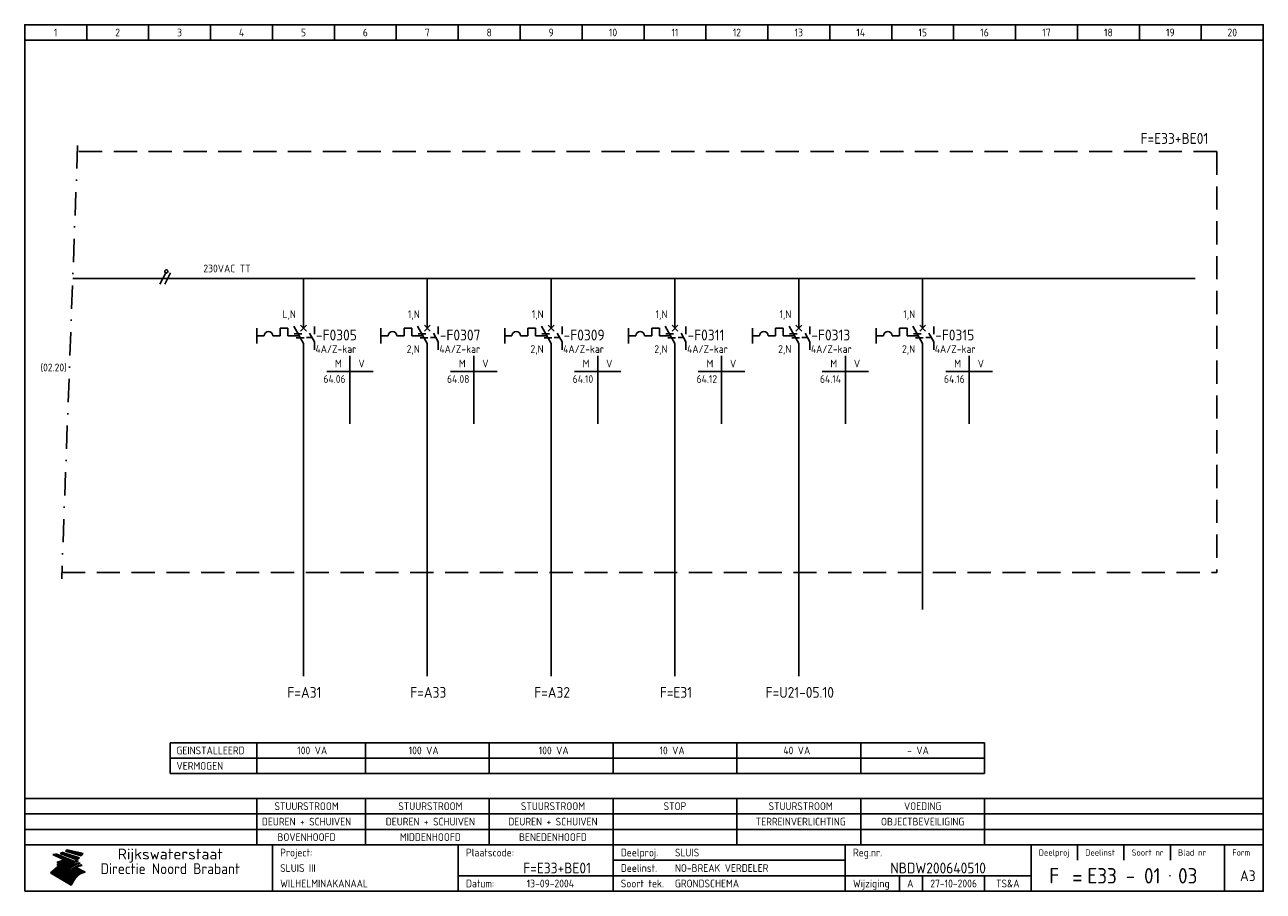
# Model space of a CAD drawing. Extents: x 10 to 410, y 10 to 290.
import ezdxf
from ezdxf.enums import TextEntityAlignment as Align

# ---------------------------------------------------------------- set-up
doc = ezdxf.new("R2010")
doc.units = 0
doc.header["$LTSCALE"] = 15
doc.header["$MEASUREMENT"] = 0
doc.linetypes.add('DASHDOT', pattern=[1, 0.5, -0.25, 0, -0.25])
doc.linetypes.add('DASHED', pattern=[0.75, 0.5, -0.25])
for name, color, linetype in [('0-25', 7, 'CONTINUOUS'), ('0-35', 2, 'CONTINUOUS'), ('0-50', 3, 'CONTINUOUS'), ('B-25', 7, 'CONTINUOUS'), ('B-35', 2, 'CONTINUOUS'), ('S-25', 7, 'CONTINUOUS'), ('S-70', 5, 'CONTINUOUS')]:
    doc.layers.add(name, color=color, linetype=linetype)
doc.styles.add('ISO', font='iso.shx')
doc.styles.get("Standard").update_dxf_attribs({"font": 'iso.shx'})

# ---------------------------------------------------------------- blocks, each defined once
blk = doc.blocks.new('0713D6M2')
at = {"layer": '0-25'}
for p, q in [((-2.99, -6.88), (-0.49, -6.88)), ((-2.29, -8.13), (0.21, -8.13))]:
    blk.add_line(p, q, dxfattribs=at)
blk = doc.blocks.new('KADERA3')
at = {"layer": '0-25'}
for p, q in [((30, 285), (30, 290)), ((50, 285), (50, 290)), ((70, 285), (70, 290)), ((90, 285), (90, 290)), ((110, 285), (110, 290)), ((130, 285), (130, 290)), ((150, 285), (150, 290)), ((170, 285), (170, 290)), ((190, 285), (190, 290)), ((210, 285), (210, 290)), ((230, 285), (230, 290)), ((250, 285), (250, 290)), ((270, 285), (270, 290)), ((290, 285), (290, 290)), ((310, 285), (310, 290)), ((330, 285), (330, 290)), ((350, 285), (350, 290)), ((370, 285), (370, 290)), ((390, 285), (390, 290)), ((10, 285), (410, 285)), ((410, 35), (10, 35)), ((410, 30), (10, 30)), ((350, 25), (350, 20)), ((365, 25), (365, 20)), ((380, 25), (380, 20)), ((200, 20), (275, 20)), ((150, 15), (335, 15)), ((292.5, 15), (292.5, 10)), ((300, 15), (300, 10)), ((320, 15), (320, 10))]:
    blk.add_line(p, q, dxfattribs=at)
at = {"layer": '0-25', "color": 7}
for p, q in [((19.1, 21.89), (25.12, 19)), ((19.1, 21.89), (25.12, 19)), ((19.17, 21.86), (20.7, 21.86)), ((19.29, 21.8), (20.83, 21.8)), ((19.4, 21.75), (20.96, 21.75)), ((19.52, 21.69), (21.09, 21.69)), ((19.64, 21.63), (21.22, 21.63)), ((19.74, 21.92), (20.56, 21.92)), ((19.75, 21.58), (21.36, 21.58)), ((19.87, 21.52), (21.49, 21.52)), ((19.99, 21.47), (21.62, 21.47)), ((20.11, 21.41), (21.75, 21.41)), ((20.22, 21.35), (21.88, 21.35)), ((20.25, 21.97), (20.43, 21.97)), ((20.34, 21.3), (22.02, 21.3)), ((20.38, 21.99), (26.02, 19.59)), ((20.38, 21.99), (26.02, 19.59)), ((20.46, 21.24), (22.15, 21.24)), ((20.57, 21.18), (22.28, 21.18)), ((20.69, 21.13), (22.41, 21.13)), ((20.81, 21.07), (22.55, 21.07)), ((20.92, 21.02), (22.68, 21.02)), ((21.04, 20.96), (22.81, 20.96)), ((21.16, 20.9), (22.94, 20.9)), ((21.27, 20.85), (23.07, 20.85)), ((21.39, 20.79), (23.21, 20.79)), ((21.47, 22.25), (26.83, 20.19)), ((21.47, 22.25), (26.83, 20.19)), ((21.49, 22.25), (23.07, 22.25)), ((21.51, 20.73), (23.34, 20.73)), ((21.6, 22.2), (23.25, 22.2)), ((21.63, 20.68), (23.47, 20.68)), ((21.65, 22.31), (22.89, 22.31)), ((21.74, 20.62), (23.6, 20.62)), ((21.75, 22.14), (23.42, 22.14)), ((21.8, 22.37), (22.71, 22.37)), ((21.86, 20.57), (23.73, 20.57)), ((21.9, 22.08), (23.6, 22.08)), ((21.94, 22.42), (22.53, 22.42)), ((21.98, 20.51), (23.87, 20.51)), ((22.04, 22.03), (23.78, 22.03)), ((22.06, 22.48), (22.36, 22.48)), ((22.09, 20.45), (24, 20.45)), ((22.18, 22.53), (27.65, 20.8)), ((22.18, 22.53), (27.65, 20.8)), ((22.19, 21.97), (23.96, 21.97)), ((22.21, 20.4), (24.13, 20.4)), ((22.33, 20.34), (24.26, 20.34)), ((22.34, 21.92), (24.13, 21.92)), ((22.37, 20), (23.08, 20)), ((22.44, 20.28), (24.4, 20.28)), ((22.48, 21.86), (24.31, 21.86)), ((22.49, 20.06), (23.04, 20.06)), ((22.56, 20.23), (24.53, 20.23)), ((22.61, 20.12), (22.93, 20.12)), ((22.63, 21.8), (24.49, 21.8)), ((22.68, 20.17), (24.66, 20.17)), ((22.71, 20.17), (22.82, 20.17)), ((23.11, 20.02), (22.77, 20.2)), ((23.11, 20.02), (22.77, 20.2)), ((22.78, 21.75), (24.67, 21.75)), ((22.79, 20.12), (24.79, 20.12)), ((22.91, 20.06), (24.92, 20.06)), ((22.92, 21.69), (24.85, 21.69)), ((23.03, 20), (25.06, 20)), ((23.07, 21.63), (25.02, 21.63)), ((23.14, 22.99), (28.22, 21.46)), ((23.14, 22.99), (28.22, 21.46)), ((23.15, 22.98), (25.33, 22.98)), ((23.22, 21.58), (25.2, 21.58)), ((23.23, 23.04), (25.09, 23.04)), ((23.32, 23.1), (24.84, 23.1)), ((23.34, 22.93), (25.57, 22.93)), ((23.36, 21.52), (25.38, 21.52)), ((23.4, 23.15), (24.6, 23.15)), ((23.49, 23.21), (24.36, 23.21)), ((23.51, 21.47), (25.56, 21.47)), ((23.52, 22.87), (25.81, 22.87)), ((23.57, 23.27), (24.12, 23.27)), ((23.64, 23.32), (23.87, 23.32)), ((23.66, 21.41), (25.74, 21.41)), ((23.7, 23.36), (28.82, 22.17)), ((23.7, 23.36), (28.82, 22.17)), ((23.71, 22.82), (26.06, 22.82)), ((23.8, 21.35), (25.91, 21.35)), ((23.9, 22.76), (26.3, 22.76)), ((23.95, 21.3), (26.09, 21.3)), ((24.09, 22.7), (26.54, 22.7)), ((24.09, 21.24), (26.27, 21.24)), ((24.24, 21.18), (26.45, 21.18)), ((24.27, 22.65), (26.78, 22.65)), ((24.39, 21.13), (26.62, 21.13)), ((24.46, 22.59), (27.03, 22.59)), ((24.53, 21.07), (26.8, 21.07)), ((24.65, 22.53), (27.27, 22.53)), ((24.68, 21.02), (26.98, 21.02)), ((24.83, 20.96), (27.16, 20.96)), ((24.84, 22.48), (27.51, 22.48)), ((24.97, 20.9), (27.34, 20.9)), ((25.02, 22.42), (27.75, 22.42)), ((25.12, 20.85), (27.51, 20.85)), ((25.21, 22.37), (28, 22.37)), ((25.27, 20.79), (27.63, 20.79)), ((25.4, 22.31), (28.24, 22.31)), ((25.41, 20.73), (27.57, 20.73)), ((25.56, 20.68), (27.51, 20.68)), ((25.58, 22.25), (28.48, 22.25)), ((25.71, 20.62), (27.44, 20.62)), ((25.77, 22.2), (28.72, 22.2)), ((25.85, 20.57), (27.37, 20.57)), ((25.96, 22.14), (28.79, 22.14)), ((26, 20.51), (27.29, 20.51)), ((26.15, 22.08), (28.75, 22.08)), ((26.15, 20.45), (27.22, 20.45)), ((26.29, 20.4), (27.14, 20.4)), ((26.33, 22.03), (28.71, 22.03)), ((26.44, 20.34), (27.06, 20.34)), ((26.52, 21.97), (28.66, 21.97)), ((26.59, 20.28), (26.97, 20.28)), ((26.71, 21.92), (28.62, 21.92)), ((26.73, 20.23), (26.89, 20.23)), ((26.9, 21.86), (28.57, 21.86)), ((27.08, 21.8), (28.52, 21.8)), ((27.27, 21.75), (28.48, 21.75)), ((27.46, 21.69), (28.43, 21.69)), ((27.65, 21.63), (28.38, 21.63)), ((27.83, 21.58), (28.33, 21.58)), ((28.02, 21.52), (28.28, 21.52)), ((28.21, 21.47), (28.22, 21.47)), ((20.58, 17.88), (18.3, 16)), ((20.58, 17.88), (18.3, 16)), ((24.94, 11.97), (18.3, 16)), ((24.94, 11.97), (18.3, 16)), ((18.31, 16.01), (20.96, 16.01)), ((18.38, 16.07), (21.46, 16.07)), ((18.45, 16.12), (21.88, 16.12)), ((18.52, 16.18), (22.15, 16.18)), ((18.59, 16.23), (22.38, 16.23)), ((18.65, 16.29), (22.58, 16.29)), ((18.72, 16.35), (22.75, 16.35)), ((18.79, 16.4), (22.91, 16.4)), ((18.86, 16.46), (20.6, 16.46)), ((18.93, 16.52), (20.6, 16.52)), ((18.99, 16.57), (20.6, 16.57)), ((19.06, 16.63), (20.6, 16.63)), ((19.13, 16.68), (20.6, 16.68)), ((19.2, 16.74), (20.6, 16.74)), ((19.27, 16.8), (20.6, 16.8)), ((19.33, 16.85), (21.07, 16.85)), ((19.4, 16.91), (21.55, 16.91)), ((19.47, 16.97), (21.88, 16.97)), ((19.54, 17.02), (22.13, 17.02)), ((19.61, 17.08), (22.34, 17.08)), ((19.67, 17.13), (20.6, 17.13)), ((19.74, 17.19), (20.6, 17.19)), ((19.81, 17.25), (20.6, 17.25)), ((19.88, 17.3), (20.6, 17.3)), ((19.95, 17.36), (20.6, 17.36)), ((20.01, 17.42), (20.6, 17.42)), ((20.08, 17.47), (20.93, 17.47)), ((20.15, 17.53), (21.26, 17.53)), ((20.22, 17.58), (21.51, 17.58)), ((20.29, 17.64), (21.72, 17.64)), ((20.35, 17.7), (21.9, 17.7)), ((20.42, 17.75), (22.07, 17.75)), ((20.49, 17.81), (22.22, 17.81)), ((20.56, 17.87), (22.36, 17.87)), ((20.6, 19.11), (20.58, 19.51)), ((20.6, 19.11), (20.58, 19.51)), ((20.58, 19.5), (22.09, 19.5)), ((20.58, 19.44), (21.95, 19.44)), ((20.59, 19.38), (21.79, 19.38)), ((20.59, 19.33), (21.62, 19.33)), ((20.59, 19.27), (21.42, 19.27)), ((20.6, 19.22), (21.2, 19.22)), ((20.6, 19.16), (20.93, 19.16)), ((20.6, 19.11), (20.69, 19.12)), ((20.6, 19.11), (20.69, 19.12)), ((20.6, 18.79), (20.77, 18.81)), ((20.6, 18.79), (20.77, 18.81)), ((20.6, 18.29), (20.6, 18.79)), ((20.6, 18.29), (20.6, 18.79)), ((20.6, 18.77), (22.46, 18.77)), ((20.6, 18.71), (22.33, 18.71)), ((20.6, 18.65), (22.19, 18.65)), ((20.6, 18.6), (22.04, 18.6)), ((20.6, 18.54), (21.87, 18.54)), ((20.6, 18.48), (21.68, 18.48)), ((20.6, 18.43), (21.46, 18.43)), ((20.6, 18.37), (21.21, 18.37)), ((20.6, 18.32), (20.87, 18.32)), ((20.6, 18.29), (20.88, 18.32)), ((20.6, 18.29), (20.88, 18.32)), ((20.6, 17.88), (20.86, 17.91)), ((20.6, 17.88), (20.86, 17.91)), ((20.6, 17.43), (20.97, 17.48)), ((20.6, 17.43), (20.97, 17.48)), ((20.6, 17.43), (20.6, 17.09)), ((20.6, 17.43), (20.6, 17.09)), ((20.6, 17.09), (21.26, 17.16)), ((20.6, 17.09), (21.26, 17.16)), ((20.6, 16.8), (21.37, 16.89)), ((20.6, 16.8), (21.37, 16.89)), ((20.6, 16.8), (20.6, 16.45)), ((20.6, 16.8), (20.6, 16.45)), ((20.6, 16.45), (21.56, 16.56)), ((20.6, 16.45), (21.56, 16.56)), ((20.6, 15.97), (21.67, 16.09)), ((20.6, 15.97), (21.67, 16.09)), ((20.7, 16.46), (23.06, 16.46)), ((20.9, 19.55), (22.23, 19.55)), ((20.9, 18.82), (22.59, 18.82)), ((20.98, 17.92), (22.5, 17.92)), ((21.02, 17.13), (22.53, 17.13)), ((21.19, 19.61), (22.35, 19.61)), ((21.2, 16.52), (23.2, 16.52)), ((21.32, 18.88), (22.71, 18.88)), ((21.32, 17.98), (22.62, 17.98)), ((21.42, 19.67), (22.47, 19.67)), ((21.47, 17.19), (22.7, 17.19)), ((21.59, 18.03), (22.74, 18.03)), ((21.61, 18.93), (22.82, 18.93)), ((21.62, 19.72), (22.59, 19.72)), ((21.72, 16.57), (23.32, 16.57)), ((21.77, 17.25), (22.85, 17.25)), ((21.8, 19.78), (22.69, 19.78)), ((21.8, 18.09), (22.85, 18.09)), ((21.84, 18.99), (22.92, 18.99)), ((21.96, 19.83), (22.79, 19.83)), ((21.99, 18.15), (22.95, 18.15)), ((22.01, 17.3), (22.99, 17.3)), ((22.03, 19.05), (23.03, 19.05)), ((22.1, 16.63), (23.44, 16.63)), ((22.11, 19.89), (22.89, 19.89)), ((22.16, 18.2), (23.05, 18.2)), ((22.21, 19.1), (23.12, 19.1)), ((22.21, 17.36), (23.12, 17.36)), ((22.24, 19.95), (22.99, 19.95)), ((22.31, 18.26), (23.15, 18.26)), ((22.36, 19.16), (23.22, 19.16)), ((22.38, 16.68), (23.56, 16.68)), ((22.39, 17.42), (23.24, 17.42)), ((22.45, 18.32), (23.24, 18.32)), ((22.51, 19.22), (23.3, 19.22)), ((22.56, 17.47), (23.36, 17.47)), ((22.59, 18.37), (23.33, 18.37)), ((22.6, 16.74), (23.66, 16.74)), ((22.64, 19.27), (23.39, 19.27)), ((22.71, 18.43), (23.42, 18.43)), ((22.71, 17.53), (23.47, 17.53)), ((22.77, 19.33), (23.47, 19.33)), ((22.79, 16.8), (23.77, 16.8)), ((22.83, 18.48), (23.5, 18.48)), ((22.84, 17.58), (23.57, 17.58)), ((22.89, 19.38), (23.55, 19.38)), ((22.94, 18.54), (23.58, 18.54)), ((22.96, 16.85), (23.86, 16.85)), ((22.97, 17.64), (23.67, 17.64)), ((23, 19.44), (23.63, 19.44)), ((23.04, 18.6), (23.66, 18.6)), ((23.1, 19.5), (23.72, 19.5)), ((23.1, 17.7), (23.77, 17.7)), ((23.12, 16.91), (23.96, 16.91)), ((23.14, 18.65), (23.74, 18.65)), ((23.15, 19.95), (25.19, 19.95)), ((23.21, 19.55), (23.8, 19.55)), ((23.21, 17.75), (23.86, 17.75)), ((23.21, 16.01), (28.9, 16.01)), ((23.24, 18.71), (23.82, 18.71)), ((23.26, 19.89), (25.32, 19.89)), ((23.26, 16.97), (24.05, 16.97)), ((23.3, 19.61), (23.88, 19.61)), ((23.32, 17.81), (23.95, 17.81)), ((23.33, 18.77), (23.91, 18.77)), ((23.37, 16.07), (29.08, 16.07)), ((23.38, 19.83), (25.45, 19.83)), ((23.39, 19.67), (23.81, 19.67)), ((23.39, 17.02), (24.14, 17.02)), ((23.42, 18.82), (23.99, 18.82)), ((23.42, 17.87), (24.03, 17.87)), ((23.45, 19.7), (23.58, 19.79)), ((23.45, 19.7), (23.58, 19.79)), ((23.48, 19.72), (23.7, 19.72)), ((23.5, 19.78), (25.58, 19.78)), ((23.51, 18.88), (24.07, 18.88)), ((23.51, 16.12), (29.27, 16.12)), ((23.52, 17.92), (24.11, 17.92)), ((23.52, 17.08), (24.22, 17.08)), ((23.54, 18.9), (24.3, 19.42)), ((23.54, 18.9), (24.3, 19.42)), ((23.56, 19.78), (23.59, 19.78)), ((23.56, 19.39), (23.9, 19.62)), ((23.56, 19.39), (23.9, 19.62)), ((23.58, 19.79), (23.9, 19.62)), ((23.58, 19.79), (23.9, 19.62)), ((23.59, 18.93), (24.15, 18.93)), ((23.61, 19.72), (25.72, 19.72)), ((23.62, 17.98), (24.2, 17.98)), ((23.63, 17.13), (24.3, 17.13)), ((23.65, 18.59), (24.62, 19.25)), ((23.65, 18.59), (24.62, 19.25)), ((29.41, 16.17), (23.65, 16.17)), ((23.67, 18.99), (24.23, 18.99)), ((23.71, 18.03), (24.28, 18.03)), ((23.73, 19.67), (25.85, 19.67)), ((23.75, 19.05), (24.32, 19.05)), ((23.75, 17.19), (24.38, 17.19)), ((23.77, 16.23), (29.47, 16.23)), ((23.79, 18.09), (24.36, 18.09)), ((23.83, 19.1), (24.4, 19.1)), ((23.85, 19.61), (25.98, 19.61)), ((23.85, 17.25), (24.46, 17.25)), ((23.88, 18.15), (24.44, 18.15)), ((23.89, 16.29), (29.36, 16.29)), ((23.92, 19.16), (24.48, 19.16)), ((23.94, 18.19), (25.23, 19.07)), ((23.94, 18.19), (25.23, 19.07)), ((23.95, 17.3), (24.55, 17.3)), ((23.96, 19.55), (25.96, 19.55)), ((23.96, 18.2), (24.53, 18.2)), ((24, 19.22), (24.56, 19.22)), ((24, 16.35), (29.24, 16.35)), ((24.04, 18.26), (24.61, 18.26)), ((24.05, 17.36), (24.63, 17.36)), ((24.06, 17.88), (25.34, 18.76)), ((24.06, 17.88), (25.34, 18.76)), ((24.08, 19.5), (25.88, 19.5)), ((24.08, 19.27), (24.58, 19.27)), ((24.11, 16.4), (29.13, 16.4)), ((24.13, 18.32), (24.69, 18.32)), ((24.14, 17.42), (24.71, 17.42)), ((24.16, 19.33), (24.47, 19.33)), ((24.2, 19.44), (25.79, 19.44)), ((24.21, 18.37), (24.77, 18.37)), ((24.21, 16.46), (29.02, 16.46)), ((24.23, 17.47), (24.79, 17.47)), ((24.24, 17.48), (25.52, 18.36)), ((24.24, 17.48), (25.52, 18.36)), ((24.25, 19.38), (24.36, 19.38)), ((24.29, 18.43), (24.85, 18.43)), ((24.3, 19.42), (24.62, 19.25)), ((24.3, 19.42), (24.62, 19.25)), ((24.31, 19.38), (25.71, 19.38)), ((24.31, 17.53), (24.87, 17.53)), ((24.31, 16.52), (28.91, 16.52)), ((24.35, 17.17), (25.64, 18.05)), ((24.35, 17.17), (25.64, 18.05)), ((24.37, 18.48), (24.94, 18.48)), ((24.39, 17.58), (24.96, 17.58)), ((24.4, 16.57), (28.79, 16.57)), ((24.43, 19.33), (25.62, 19.33)), ((24.45, 18.54), (25.02, 18.54)), ((24.47, 17.64), (25.04, 17.64)), ((24.49, 16.63), (28.68, 16.63)), ((24.54, 18.6), (25.1, 18.6)), ((24.55, 19.27), (25.54, 19.27)), ((24.56, 17.7), (25.12, 17.7)), ((24.57, 16.68), (28.57, 16.68)), ((24.62, 18.65), (25.18, 18.65)), ((24.63, 16.72), (25.91, 17.6)), ((24.63, 16.72), (25.91, 17.6)), ((24.64, 17.75), (25.2, 17.75)), ((24.66, 16.74), (28.45, 16.74)), ((24.67, 19.22), (25.45, 19.22)), ((24.7, 18.71), (25.27, 18.71)), ((24.72, 17.81), (25.29, 17.81)), ((24.74, 16.8), (28.34, 16.8)), ((24.78, 19.16), (25.37, 19.16)), ((24.78, 18.77), (25.34, 18.77)), ((24.8, 17.87), (25.37, 17.87)), ((24.82, 16.85), (28.23, 16.85)), ((24.87, 18.82), (25.4, 18.82)), ((24.89, 17.92), (25.45, 17.92)), ((24.9, 19.1), (25.28, 19.1)), ((24.9, 16.91), (28.11, 16.91)), ((24.95, 18.88), (25.45, 18.88)), ((24.97, 17.98), (25.53, 17.98)), ((24.99, 16.97), (28, 16.97)), ((25.02, 19.05), (25.2, 19.05)), ((25.03, 18.93), (25.51, 18.93)), ((25.05, 18.03), (25.61, 18.03)), ((25.07, 17.02), (27.89, 17.02)), ((25.11, 18.99), (25.57, 18.99)), ((26.02, 19.59), (25.12, 19)), ((26.02, 19.59), (25.12, 19)), ((25.13, 18.09), (25.68, 18.09)), ((25.15, 17.08), (27.77, 17.08)), ((25.19, 19.05), (25.63, 19.05)), ((25.21, 18.15), (25.75, 18.15)), ((25.23, 17.13), (27.66, 17.13)), ((25.26, 19.1), (25.7, 19.1)), ((25.3, 18.2), (25.82, 18.2)), ((25.31, 17.19), (27.55, 17.19)), ((25.33, 19.16), (25.77, 19.16)), ((25.38, 18.26), (25.89, 18.26)), ((25.39, 19.22), (25.85, 19.22)), ((25.4, 17.25), (27.43, 17.25)), ((25.46, 18.32), (25.97, 18.32)), ((25.47, 19.27), (25.93, 19.27)), ((25.48, 17.3), (27.32, 17.3)), ((25.54, 19.33), (26.03, 19.33)), ((25.54, 18.37), (26.06, 18.37)), ((25.56, 17.36), (27.21, 17.36)), ((25.62, 18.43), (26.14, 18.43)), ((25.63, 19.38), (26.13, 19.38)), ((25.64, 17.42), (27.1, 17.42)), ((25.7, 18.48), (26.24, 18.48)), ((25.72, 19.44), (26.24, 19.44)), ((25.73, 17.47), (26.98, 17.47)), ((25.79, 18.54), (26.34, 18.54)), ((25.81, 17.53), (26.87, 17.53)), ((25.82, 19.5), (26.36, 19.5)), ((25.89, 18.6), (26.46, 18.6)), ((25.89, 17.58), (26.76, 17.58)), ((25.93, 19.55), (26.53, 19.55)), ((25.96, 17.64), (26.64, 17.64)), ((25.99, 18.65), (26.58, 18.65)), ((26.04, 17.7), (26.59, 17.7)), ((26.06, 19.61), (26.85, 19.61)), ((26.1, 18.71), (26.72, 18.71)), ((26.12, 17.75), (26.67, 17.75)), ((26.2, 17.81), (26.76, 17.81)), ((26.21, 19.67), (27.23, 19.67)), ((26.23, 18.77), (26.89, 18.77)), ((26.29, 17.87), (26.86, 17.87)), ((26.37, 18.82), (27.09, 18.82)), ((26.39, 17.92), (26.97, 17.92)), ((26.44, 19.72), (27.18, 19.72)), ((26.49, 17.98), (27.09, 17.98)), ((26.53, 18.88), (27.34, 18.88)), ((26.56, 17.68), (29.54, 16.2)), ((26.56, 17.68), (29.54, 16.2)), ((26.6, 18.03), (27.22, 18.03)), ((26.72, 18.09), (27.38, 18.09)), ((26.73, 18.93), (27.66, 18.93)), ((26.85, 18.15), (27.56, 18.15)), ((26.99, 18.99), (27.9, 18.99)), ((27, 18.2), (27.8, 18.2)), ((27.13, 19.78), (27.25, 19.64)), ((27.13, 19.78), (27.25, 19.64)), ((27.18, 18.26), (28.13, 18.26)), ((27.26, 19.05), (27.84, 19.05)), ((27.39, 18.32), (28.47, 18.32)), ((27.7, 18.37), (28.49, 18.37)), ((27.78, 19.1), (27.93, 18.96)), ((27.78, 19.1), (27.93, 18.96)), ((28, 18.43), (28.44, 18.43)), ((28.29, 15.83), (29.54, 16.2)), ((28.29, 15.83), (29.54, 16.2)), ((28.39, 18.48), (28.54, 18.32)), ((28.39, 18.48), (28.54, 18.32)), ((29.54, 16.2), (29.45, 16.17)), ((29.54, 16.2), (29.45, 16.17)), ((29.46, 16.18), (29.47, 16.18)), ((18.38, 15.95), (20.6, 15.95)), ((18.47, 15.9), (20.6, 15.9)), ((18.57, 15.84), (20.6, 15.84)), ((18.66, 15.78), (20.6, 15.78)), ((18.75, 15.73), (20.6, 15.73)), ((18.85, 15.67), (20.6, 15.67)), ((18.94, 15.62), (20.6, 15.62)), ((19.03, 15.56), (27.83, 15.56)), ((19.12, 15.5), (27.75, 15.5)), ((19.22, 15.45), (27.66, 15.45)), ((19.31, 15.39), (27.58, 15.39)), ((19.4, 15.33), (27.5, 15.33)), ((19.49, 15.28), (27.43, 15.28)), ((19.59, 15.22), (27.36, 15.22)), ((19.68, 15.17), (27.29, 15.17)), ((19.77, 15.11), (27.22, 15.11)), ((19.86, 15.05), (27.15, 15.05)), ((19.96, 15), (27.09, 15)), ((20.05, 14.94), (27.02, 14.94)), ((20.14, 14.88), (26.96, 14.88)), ((20.24, 14.83), (26.9, 14.83)), ((20.33, 14.77), (26.84, 14.77)), ((20.42, 14.72), (26.79, 14.72)), ((20.51, 14.66), (26.73, 14.66)), ((20.6, 15.97), (20.6, 15.58)), ((20.6, 15.97), (20.6, 15.58)), ((20.6, 15.58), (21.95, 15.73)), ((20.6, 15.58), (21.95, 15.73)), ((20.61, 14.6), (26.68, 14.6)), ((20.7, 14.55), (26.62, 14.55)), ((20.79, 14.49), (26.57, 14.49)), ((20.88, 14.43), (26.52, 14.43)), ((20.94, 15.62), (27.92, 15.62)), ((20.98, 14.38), (26.47, 14.38)), ((21.07, 14.32), (26.42, 14.32)), ((21.16, 14.27), (26.38, 14.27)), ((21.25, 14.21), (26.33, 14.21)), ((21.35, 14.15), (26.29, 14.15)), ((21.44, 14.1), (26.24, 14.1)), ((21.45, 15.67), (28.01, 15.67)), ((21.53, 14.04), (26.2, 14.04)), ((21.63, 13.98), (26.16, 13.98)), ((21.72, 13.93), (26.12, 13.93)), ((21.81, 13.87), (26.08, 13.87)), ((21.9, 13.82), (26.04, 13.82)), ((21.96, 15.73), (28.11, 15.73)), ((22, 13.76), (26, 13.76)), ((22.09, 13.7), (25.96, 13.7)), ((22.18, 13.65), (25.93, 13.65)), ((22.27, 13.59), (25.89, 13.59)), ((22.34, 15.78), (28.21, 15.78)), ((22.37, 13.53), (25.86, 13.53)), ((22.46, 13.48), (25.82, 13.48)), ((22.55, 13.42), (25.79, 13.42)), ((22.62, 15.84), (28.33, 15.84)), ((22.65, 13.37), (25.76, 13.37)), ((22.74, 13.31), (25.73, 13.31)), ((22.83, 13.25), (25.69, 13.25)), ((22.84, 15.9), (28.52, 15.9)), ((22.92, 13.2), (25.66, 13.2)), ((23.02, 13.14), (25.63, 13.14)), ((23.04, 15.95), (28.71, 15.95)), ((23.11, 13.08), (25.59, 13.08)), ((23.2, 13.03), (25.56, 13.03)), ((23.29, 12.97), (25.53, 12.97)), ((23.39, 12.92), (25.5, 12.92)), ((23.48, 12.86), (25.46, 12.86)), ((23.57, 12.8), (25.43, 12.8)), ((23.66, 12.75), (25.4, 12.75)), ((23.76, 12.69), (25.36, 12.69)), ((23.85, 12.63), (25.33, 12.63)), ((23.94, 12.58), (25.3, 12.58)), ((24.04, 12.52), (25.26, 12.52)), ((24.13, 12.47), (25.23, 12.47)), ((24.22, 12.41), (25.2, 12.41)), ((24.31, 12.35), (25.17, 12.35)), ((24.41, 12.3), (25.13, 12.3)), ((24.5, 12.24), (25.1, 12.24)), ((24.59, 12.18), (25.07, 12.18)), ((24.68, 12.13), (25.03, 12.13)), ((24.78, 12.07), (25, 12.07)), ((24.87, 12.02), (24.97, 12.02)), ((24.94, 11.97), (25.81, 13.45)), ((24.94, 11.97), (25.81, 13.45))]:
    blk.add_line(p, q, dxfattribs=at)
for centre, radius, start, end in [((19.15, 29.7), 7.8, 269.6055, 279.0886), ((19.15, 29.7), 7.8, 269.6055, 279.0886), ((19.93, 25.38), 5.91, 276.3402, 298.7463), ((19.93, 25.38), 5.91, 276.3402, 298.7463), ((19.84, 25.09), 6.03, 278.129, 302.868), ((19.84, 25.09), 6.03, 278.129, 302.868), ((19.84, 27.26), 5.27, 288.0217, 296.3084), ((19.84, 27.26), 5.27, 288.0217, 296.3084), ((20.49, 27.56), 5.28, 300.0654, 307.393), ((20.49, 27.56), 5.28, 300.0654, 307.393), ((24.11, 24.7), 5.26, 301.1147, 312.2814), ((24.11, 24.7), 5.26, 301.1147, 312.2814), ((21.95, 27.32), 8.59, 316.9248, 323.1399), ((21.95, 27.32), 8.59, 316.9248, 323.1399), ((20.21, 23.78), 5.91, 273.6149, 304.3803), ((20.21, 23.78), 5.91, 273.6149, 304.3803), ((20.35, 24.56), 5.76, 274.164, 302.5474), ((20.35, 24.56), 5.76, 274.164, 302.5474), ((20.05, 24.28), 6.02, 277.9472, 305.7139), ((20.05, 24.28), 6.02, 277.9472, 305.7139), ((20.04, 23.49), 6.09, 278.8115, 306.4242), ((20.04, 23.49), 6.09, 278.8115, 306.4242), ((20.53, 23.07), 5.96, 277.0519, 304.973), ((20.53, 23.07), 5.96, 277.0519, 304.973), ((20.72, 22.76), 5.91, 276.3402, 304.3803), ((20.72, 22.76), 5.91, 276.3402, 304.3803), ((21.06, 22.34), 5.81, 274.9043, 303.1745), ((21.06, 22.34), 5.81, 274.9043, 303.1745), ((20.82, 22.06), 6.04, 278.1111, 305.8489), ((20.82, 22.06), 6.04, 278.1111, 305.8489), ((21.3, 21.6), 5.91, 276.3402, 304.3803), ((21.3, 21.6), 5.91, 276.3402, 304.3803), ((27.05, 17.17), 2.63, 107.4286, 133.7799), ((27.05, 17.17), 2.63, 107.4286, 133.7799), ((27.45, 16.91), 2.81, 110.4143, 138.7411), ((27.45, 16.91), 2.81, 110.4143, 138.7411), ((27.57, 15.64), 3.4, 98.1566, 126.9045), ((27.57, 15.64), 3.4, 98.1566, 126.9045), ((27.91, 15.54), 3.39, 100.5835, 132.088), ((27.91, 15.54), 3.39, 100.5835, 132.088), ((28.21, 14.74), 3.67, 95.7581, 128.7216), ((28.21, 14.74), 3.67, 95.7581, 128.7216), ((27.01, 16.84), 2.93, 87.7348, 104.8316), ((27.01, 16.84), 2.93, 87.7348, 104.8316), ((27.37, 15.71), 3.93, 91.7838, 103.2817), ((27.37, 15.71), 3.93, 91.7838, 103.2817), ((28.4, 15.05), 3.21, 96.3886, 125.0052), ((28.4, 15.05), 3.21, 96.3886, 125.0052), ((27.82, 16.31), 2.8, 90.634, 105.1984), ((27.82, 16.31), 2.8, 90.634, 105.1984), ((28.19, 15.04), 3.93, 93.8342, 103.2817), ((28.19, 15.04), 3.93, 93.8342, 103.2817), ((28.58, 15.69), 2.8, 93.8141, 105.1984), ((28.58, 15.69), 2.8, 93.8141, 105.1984), ((28.95, 14.41), 3.93, 96.0135, 103.2817), ((28.95, 14.41), 3.93, 96.0135, 103.2817), ((31.24, 10.26), 6.3, 117.9568, 149.6251), ((31.24, 10.26), 6.3, 117.9568, 149.6251)]:
    blk.add_arc(centre, radius, start, end, dxfattribs=at)
at = {"layer": '0-35'}
for p, q in [((90, 25), (90, 10)), ((150, 25), (150, 10)), ((200, 25), (200, 10)), ((275, 25), (275, 10)), ((335, 25), (335, 10)), ((397.5, 25), (397.5, 10))]:
    blk.add_line(p, q, dxfattribs=at)
at = {"layer": '0-50'}
for p, q in [((10, 25), (410, 25)), ((348.75, 15), (351.25, 15)), ((348.75, 13.5), (351.25, 13.5))]:
    blk.add_line(p, q, dxfattribs=at)
blk.add_lwpolyline([(10, 10), (410, 10), (410, 290), (10, 290)], close=True, dxfattribs=at)
at = {"layer": '0-50', "const_width": 0.25}
blk.add_lwpolyline([(379.75, 15, 1), (380, 15, 1)], format="xyb", close=True, dxfattribs=at)
at = {"layer": '0-25', "style": 'ISO'}
for s, height, p in [('Project:', 2.5, (92.5, 22.5)), ('Plaatscode:', 2.5, (152.5, 22.5)), ('Deelproj.', 2.5, (202.5, 22.5)), ('Reg.nr.', 2.5, (277.5, 22.5)), ('Deelproj', 2, (337.5, 22.5)), ('Deelinst', 2, (352.5, 22.5)), ('Soort nr', 2, (367.5, 22.5)), ('Blad nr', 2, (382.5, 22.5)), ('Form', 2, (400, 22.5)), ('Deelinst.', 2.5, (202.5, 17.5)), ('Datum:', 2.5, (152.5, 12.5)), ('Soort tek.', 2.5, (202.5, 12.5)), ('Wijziging', 2.5, (277.5, 12.5))]:
    blk.add_text(s, height=height, dxfattribs=at).set_placement(p, align=Align.MIDDLE_LEFT)
for tag, p in [('STR1', (20, 287.5)), ('STR2', (40, 287.5)), ('STR3', (60, 287.5)), ('STR4', (80, 287.5)), ('STR5', (100, 287.5)), ('STR6', (120, 287.5)), ('STR7', (140, 287.5)), ('STR8', (160, 287.5)), ('STR9', (180, 287.5)), ('STR10', (200, 287.5)), ('STR11', (220, 287.5)), ('STR12', (240, 287.5)), ('STR13', (260, 287.5)), ('STR14', (280, 287.5)), ('STR15', (300, 287.5)), ('STR16', (320, 287.5)), ('STR17', (340, 287.5)), ('STR18', (360, 287.5)), ('STR19', (380, 287.5)), ('STR20', (400, 287.5)), ('W', (180, 12.5)), ('Z', (310, 12.5)), ('Y', (327.5, 12.5))]:
    blk.add_attdef(tag, text='', height=2.5, dxfattribs=at).set_placement(p, align=Align.MIDDLE)
for tag, p in [('N', (220, 22.5)), ('B', (92.5, 17.5)), ('P', (220, 17.5)), ('C', (92.5, 12.5)), ('U', (220, 12.5)), ('REV', (295, 12.5))]:
    blk.add_attdef(tag, text='', height=2.5, dxfattribs=at).set_placement(p, align=Align.MIDDLE_LEFT)
at = {"layer": '0-35', "style": 'ISO', "width": 1.00614}
blk.add_text('Rijkswaterstaat', height=3.5, dxfattribs=at).set_placement((40, 20.28), (74, 20.28), align=Align.FIT)
at = {"layer": '0-35', "color": 2, "style": 'ISO', "width": 0.948867}
blk.add_text('Directie Noord Brabant', height=3.5, dxfattribs=at).set_placement((34.5, 15.53), (79.5, 15.53), align=Align.FIT)
at = {"layer": '0-35', "style": 'ISO'}
for tag, p in [('X', (178.5, 17.5)), ('FORM', (402.5, 15))]:
    blk.add_attdef(tag, text='', height=3.5, dxfattribs=at).set_placement(p, align=Align.MIDDLE_LEFT)
blk.add_attdef('RNR', text='', height=3.5, dxfattribs=at).set_placement((305, 17.5), align=Align.MIDDLE)
at = {"layer": '0-50', "style": 'ISO'}
for tag, p in [('M', (342.5, 15)), ('O', (365, 15))]:
    blk.add_attdef(tag, text='', height=5, dxfattribs=at).set_placement(p, align=Align.MIDDLE)
blk.add_attdef('Q', text='', height=5, dxfattribs=at).set_placement((382.5, 15), align=Align.MIDDLE_LEFT)
blk = doc.blocks.new('A$C1CBF7456')
at = {"layer": 'S-25'}
for p, q in [((0, 0), (0, -5)), ((-15, -5), (-15, -10)), ((-12.65, -7.5), (-15, -7.5)), ((-7.5, -7.5), (-9.85, -7.5)), ((-7.5, -5), (-7.5, -7.5)), ((-5, -5), (-7.5, -5)), ((-5, -7.5), (-5, -5)), ((-1.39, -7.5), (-5, -7.5)), ((0, -10), (-3.12, -4.38)), ((0.94, -4.06), (-0.94, -5.94)), ((-0.94, -4.06), (0.94, -5.94)), ((0, -10), (0, -15))]:
    blk.add_line(p, q, dxfattribs=at)
blk.add_arc((-11.25, -7.5), 1.4, 0, 180, dxfattribs=at)
at = {"layer": 'B-25'}
for tag, p in [('KN1', (-2.43, -1.73)), ('KN2', (-2.43, -13.01))]:
    blk.add_attdef(tag, text='', height=2.5, dxfattribs=at).set_placement(p, align=Align.RIGHT)
blk.add_attdef('OM1', (3.91, -13.01), '', height=2.5, dxfattribs=at)
at = {"layer": 'B-35'}
blk.add_attdef('KT', (4.05, -8.99), '', height=3.5, dxfattribs=at)
blk = doc.blocks.new('0060')
at = {"layer": 'S-25'}
for p, q in [((0, 0), (0, -22)), ((-7.5, -5), (0, -5)), ((7.5, -5), (0, -5))]:
    blk.add_line(p, q, dxfattribs=at)
at = {"layer": 'B-25', "style": 'ISO'}
blk.add_text('M', height=2.5, dxfattribs=at).set_placement((-3.75, -2.5), align=Align.MIDDLE_CENTER)
blk.add_text('V', height=2.5, dxfattribs=at).set_placement((3.75, -2.5), align=Align.MIDDLE)
at = {"layer": 'B-25'}
for tag, p in [('M1', (-1.43, -8.73)), ('M2', (-1.43, -12.73)), ('M3', (-1.43, -16.73)), ('M4', (-1.43, -20.73))]:
    blk.add_attdef(tag, text='', height=2.5, dxfattribs=at).set_placement(p, align=Align.RIGHT)
for tag, p in [('V1', (1.57, -8.73)), ('V2', (1.57, -12.73)), ('V3', (1.57, -16.73)), ('V4', (1.57, -20.73))]:
    blk.add_attdef(tag, p, '', height=2.5, dxfattribs=at)

msp = doc.modelspace()

# ---------------------------------------------------------------- linework, layer by layer
at = {"layer": '0-25', "linetype": 'DASHDOT'}
msp.add_line((27.08, 251), (21.92, 111), dxfattribs=at)
at = {"layer": '0-25', "linetype": 'DASHED'}
for p, q in [((395.01, 249), (27, 249)), ((395, 249), (395, 113)), ((22, 113), (395, 113))]:
    msp.add_line(p, q, dxfattribs=at)
at = {"layer": '0-25'}
for p, q in [((53.64, 206.12), (55.52, 209.88)), ((55.2, 206.12), (57.08, 209.88)), ((100, 196.97), (100, 208)), ((140, 196.97), (140, 208)), ((180, 196.97), (180, 208)), ((220, 196.97), (220, 208)), ((260, 196.97), (260, 208)), ((300, 196.97), (300, 208)), ((103.56, 192.5), (103.56, 190)), ((143.56, 192.5), (143.56, 190)), ((183.56, 192.5), (183.56, 190)), ((223.56, 192.5), (223.56, 190)), ((263.56, 192.5), (263.56, 190)), ((303.56, 192.5), (303.56, 190)), ((102.78, 188.91), (101, 188.91)), ((103.56, 187.5), (102, 190.31)), ((142.78, 188.91), (141, 188.91)), ((143.56, 187.5), (142, 190.31)), ((182.78, 188.91), (181, 188.91)), ((183.56, 187.5), (182, 190.31)), ((222.78, 188.91), (221, 188.91)), ((223.56, 187.5), (222, 190.31)), ((262.78, 188.91), (261, 188.91)), ((263.56, 187.5), (262, 190.31)), ((302.78, 188.91), (301, 188.91)), ((303.56, 187.5), (302, 190.31)), ((103.56, 187.5), (103.56, 185)), ((143.56, 187.5), (143.56, 185)), ((183.56, 187.5), (183.56, 185)), ((223.56, 187.5), (223.56, 185)), ((263.56, 187.5), (263.56, 185)), ((303.56, 187.5), (303.56, 185)), ((100, 79.49), (100, 181.97)), ((140, 79.49), (140, 181.97)), ((180, 79.49), (180, 181.97)), ((220, 79.49), (220, 181.97)), ((260, 79.49), (260, 181.97)), ((300, 101), (300, 181.97)), ((10, 40), (410, 40)), ((85, 40), (85, 25)), ((120, 40), (120, 25)), ((160, 40), (160, 25)), ((200, 40), (200, 25)), ((240, 40), (240, 25)), ((280, 40), (280, 25)), ((320, 40), (320, 25))]:
    msp.add_line(p, q, dxfattribs=at)
msp.add_circle((55.74, 210.32), 0.5, dxfattribs=at)
at = {"layer": 'B-25'}
for p, q in [((57, 58), (320, 58)), ((57, 58), (57, 48)), ((85, 58), (85, 48)), ((120, 58), (120, 48)), ((160, 58), (160, 48)), ((200, 58), (200, 48)), ((240, 58), (240, 48)), ((280, 58), (280, 48)), ((320, 58), (320, 48)), ((57, 53), (320, 53)), ((57, 48), (320, 48))]:
    msp.add_line(p, q, dxfattribs=at)
at = {"layer": 'S-70'}
msp.add_line((388, 208), (25.49, 208), dxfattribs=at)

# ---------------------------------------------------------------- block references
at = {"layer": '0-25'}
for p in [(100, 196.97), (140, 196.97), (180, 196.97), (220, 196.97), (260, 196.97), (300, 196.97)]:
    msp.add_blockref('0713D6M2', p, dxfattribs=at)
at = {"layer": 'S-25'}
ref = msp.add_blockref('KADERA3', (0, 0), dxfattribs=at)
ref.add_attrib('B', 'SLUIS III', dxfattribs={"layer": '0-25', "height": 2.5, "style": 'ISO'}).set_placement((92.5, 17.5), align=Align.MIDDLE_LEFT)
ref.add_attrib('C', 'WILHELMINAKANAAL', dxfattribs={"layer": '0-25', "height": 2.5, "style": 'ISO'}).set_placement((92.5, 12.5), align=Align.MIDDLE_LEFT)
ref.add_attrib('N', 'SLUIS', dxfattribs={"layer": '0-25', "height": 2.5, "style": 'ISO'}).set_placement((220, 22.5), align=Align.MIDDLE_LEFT)
ref.add_attrib('P', 'NO-BREAK VERDELER', dxfattribs={"layer": '0-25', "height": 2.5, "style": 'ISO'}).set_placement((220, 17.5), align=Align.MIDDLE_LEFT)
ref.add_attrib('U', 'GRONDSCHEMA', dxfattribs={"layer": '0-25', "height": 2.5, "style": 'ISO'}).set_placement((220, 12.5), align=Align.MIDDLE_LEFT)
ref.add_attrib('M', 'F', dxfattribs={"layer": '0-50', "height": 5, "style": 'ISO'}).set_placement((342.5, 15), align=Align.MIDDLE)
ref.add_attrib('O', 'E33 - 01', dxfattribs={"layer": '0-50', "height": 5, "style": 'ISO'}).set_placement((365, 15), align=Align.MIDDLE)
ref.add_attrib('Q', '03', dxfattribs={"layer": '0-50', "height": 5, "style": 'ISO'}).set_placement((382.5, 15), align=Align.MIDDLE_LEFT)
ref.add_attrib('X', 'F=E33+BE01', dxfattribs={"layer": '0-35', "height": 3.5, "style": 'ISO'}).set_placement((171, 17.5), align=Align.MIDDLE_LEFT)
ref.add_attrib('RNR', 'NBDW200640510', dxfattribs={"layer": '0-35', "height": 3.5, "style": 'ISO'}).set_placement((305, 17.5), align=Align.MIDDLE)
ref.add_attrib('W', '13-09-2004', dxfattribs={"layer": '0-25', "height": 2.5, "style": 'ISO'}).set_placement((179.75, 12.5), align=Align.MIDDLE)
ref.add_attrib('FORM', 'A3', dxfattribs={"layer": '0-35', "height": 3.5, "style": 'ISO'}).set_placement((402.5, 15), align=Align.MIDDLE_LEFT)
ref.add_attrib('REV', 'A', dxfattribs={"layer": '0-25', "height": 2.5, "style": 'ISO'}).set_placement((295, 12.5), align=Align.MIDDLE_LEFT)
ref.add_attrib('Z', '27-10-2006', dxfattribs={"layer": '0-25', "height": 2.5, "style": 'ISO'}).set_placement((310, 12.5), align=Align.MIDDLE)
ref.add_attrib('Y', 'TS&A', dxfattribs={"layer": '0-25', "height": 2.5, "style": 'ISO'}).set_placement((327.5, 12.5), align=Align.MIDDLE)
ref.add_attrib('STR1', '1', dxfattribs={"layer": '0-25', "height": 2.5, "style": 'ISO'}).set_placement((20, 287.5), align=Align.MIDDLE)
ref.add_attrib('STR2', '2', dxfattribs={"layer": '0-25', "height": 2.5, "style": 'ISO'}).set_placement((40, 287.5), align=Align.MIDDLE)
ref.add_attrib('STR3', '3', dxfattribs={"layer": '0-25', "height": 2.5, "style": 'ISO'}).set_placement((60, 287.5), align=Align.MIDDLE)
ref.add_attrib('STR4', '4', dxfattribs={"layer": '0-25', "height": 2.5, "style": 'ISO'}).set_placement((80, 287.5), align=Align.MIDDLE)
ref.add_attrib('STR5', '5', dxfattribs={"layer": '0-25', "height": 2.5, "style": 'ISO'}).set_placement((100, 287.5), align=Align.MIDDLE)
ref.add_attrib('STR6', '6', dxfattribs={"layer": '0-25', "height": 2.5, "style": 'ISO'}).set_placement((120, 287.5), align=Align.MIDDLE)
ref.add_attrib('STR7', '7', dxfattribs={"layer": '0-25', "height": 2.5, "style": 'ISO'}).set_placement((140, 287.5), align=Align.MIDDLE)
ref.add_attrib('STR8', '8', dxfattribs={"layer": '0-25', "height": 2.5, "style": 'ISO'}).set_placement((160, 287.5), align=Align.MIDDLE)
ref.add_attrib('STR9', '9', dxfattribs={"layer": '0-25', "height": 2.5, "style": 'ISO'}).set_placement((180, 287.5), align=Align.MIDDLE)
ref.add_attrib('STR10', '10', dxfattribs={"layer": '0-25', "height": 2.5, "style": 'ISO'}).set_placement((200, 287.5), align=Align.MIDDLE)
ref.add_attrib('STR11', '11', dxfattribs={"layer": '0-25', "height": 2.5, "style": 'ISO'}).set_placement((220, 287.5), align=Align.MIDDLE)
ref.add_attrib('STR12', '12', dxfattribs={"layer": '0-25', "height": 2.5, "style": 'ISO'}).set_placement((240, 287.5), align=Align.MIDDLE)
ref.add_attrib('STR13', '13', dxfattribs={"layer": '0-25', "height": 2.5, "style": 'ISO'}).set_placement((260, 287.5), align=Align.MIDDLE)
ref.add_attrib('STR14', '14', dxfattribs={"layer": '0-25', "height": 2.5, "style": 'ISO'}).set_placement((280, 287.5), align=Align.MIDDLE)
ref.add_attrib('STR15', '15', dxfattribs={"layer": '0-25', "height": 2.5, "style": 'ISO'}).set_placement((300, 287.5), align=Align.MIDDLE)
ref.add_attrib('STR16', '16', dxfattribs={"layer": '0-25', "height": 2.5, "style": 'ISO'}).set_placement((320, 287.5), align=Align.MIDDLE)
ref.add_attrib('STR17', '17', dxfattribs={"layer": '0-25', "height": 2.5, "style": 'ISO'}).set_placement((340, 287.5), align=Align.MIDDLE)
ref.add_attrib('STR18', '18', dxfattribs={"layer": '0-25', "height": 2.5, "style": 'ISO'}).set_placement((360, 287.5), align=Align.MIDDLE)
ref.add_attrib('STR19', '19', dxfattribs={"layer": '0-25', "height": 2.5, "style": 'ISO'}).set_placement((380, 287.5), align=Align.MIDDLE)
ref.add_attrib('STR20', '20', dxfattribs={"layer": '0-25', "height": 2.5, "style": 'ISO'}).set_placement((400, 287.5), align=Align.MIDDLE)
for name, p, values in [('A$C1CBF7456', (100, 196.97), {'KT': '-F0305', 'OM1': '4A/Z-kar', 'KN1': 'L,N'}), ('A$C1CBF7456', (140, 196.97), {'KT': '-F0307', 'OM1': '4A/Z-kar', 'KN1': '1,N', 'KN2': '2,N'}), ('A$C1CBF7456', (180, 196.97), {'KT': '-F0309', 'OM1': '4A/Z-kar', 'KN1': '1,N', 'KN2': '2,N'}), ('A$C1CBF7456', (220, 196.97), {'KT': '-F0311', 'OM1': '4A/Z-kar', 'KN1': '1,N', 'KN2': '2,N'}), ('A$C1CBF7456', (260, 196.97), {'KT': '-F0313', 'OM1': '4A/Z-kar', 'KN1': '1,N', 'KN2': '2,N'}), ('A$C1CBF7456', (300, 196.97), {'KT': '-F0315', 'OM1': '4A/Z-kar', 'KN1': '1,N', 'KN2': '2,N'}), ('0060', (115.04, 183), {'M1': '64.06'}), ('0060', (155.04, 183), {'M1': '64.08'}), ('0060', (195.04, 183), {'M1': '64.10'}), ('0060', (235.04, 183), {'M1': '64.12'}), ('0060', (275.04, 183), {'M1': '64.14'}), ('0060', (315.04, 183), {'M1': '64.16'})]:
    msp.add_blockref(name, p, dxfattribs=at).add_auto_attribs(values)

# ---------------------------------------------------------------- texts
at = {"layer": '0-25', "style": 'ISO'}
for s, p in [('230VAC TT', (75.32, 211.25)), ('(02.20)', (19.32, 179.25))]:
    msp.add_text(s, height=2.5, dxfattribs=at).set_placement(p, align=Align.MIDDLE_CENTER)
at = {"layer": '0-25'}
for s, p in [('STUURSTROOM', (101, 37.5)), ('STUURSTROOM', (141, 37.5)), ('STUURSTROOM', (180.6, 37.5)), ('STOP', (220, 37.5)), ('STUURSTROOM', (260.6, 37.5)), ('VOEDING', (300, 37.5)), ('DEUREN + SCHUIVEN', (101, 32.5)), ('DEUREN + SCHUIVEN', (141, 32.5)), ('DEUREN + SCHUIVEN', (180.6, 32.5)), ('TERREINVERLICHTING', (260.6, 32.5)), ('OBJECTBEVEILIGING', (300, 32.5)), ('BOVENHOOFD', (101, 27.5)), ('MIDDENHOOFD', (141, 27.5)), ('BENEDENHOOFD', (180.6, 27.5))]:
    msp.add_text(s, height=2.5, dxfattribs=at).set_placement(p, align=Align.MIDDLE)
at = {"layer": '0-35', "style": 'ISO'}
for s, p in [('F=E33+BE01', (381.32, 253.25)), ('F=A31', (100.32, 74.25)), ('F=A33', (140.32, 74.25)), ('F=A32', (180.32, 74.25)), ('F=E31', (220.32, 74.25)), ('F=U21-05.10', (260.32, 74.25))]:
    msp.add_text(s, height=3.5, dxfattribs=at).set_placement(p, align=Align.MIDDLE_CENTER)
at = {"layer": 'B-25'}
for s, p in [('GEINSTALLEERD', (59, 55.5)), ('100 VA', (98, 55.5)), ('100 VA', (134, 55.5)), ('100 VA', (176, 55.5)), ('10 VA', (215, 55.5)), ('40 VA', (255, 55.5)), ('- VA', (295, 55.5)), ('VERMOGEN', (59, 50.5))]:
    msp.add_text(s, height=2.5, dxfattribs=at).set_placement(p, align=Align.MIDDLE_LEFT)

doc.saveas('drawing.dxf')
